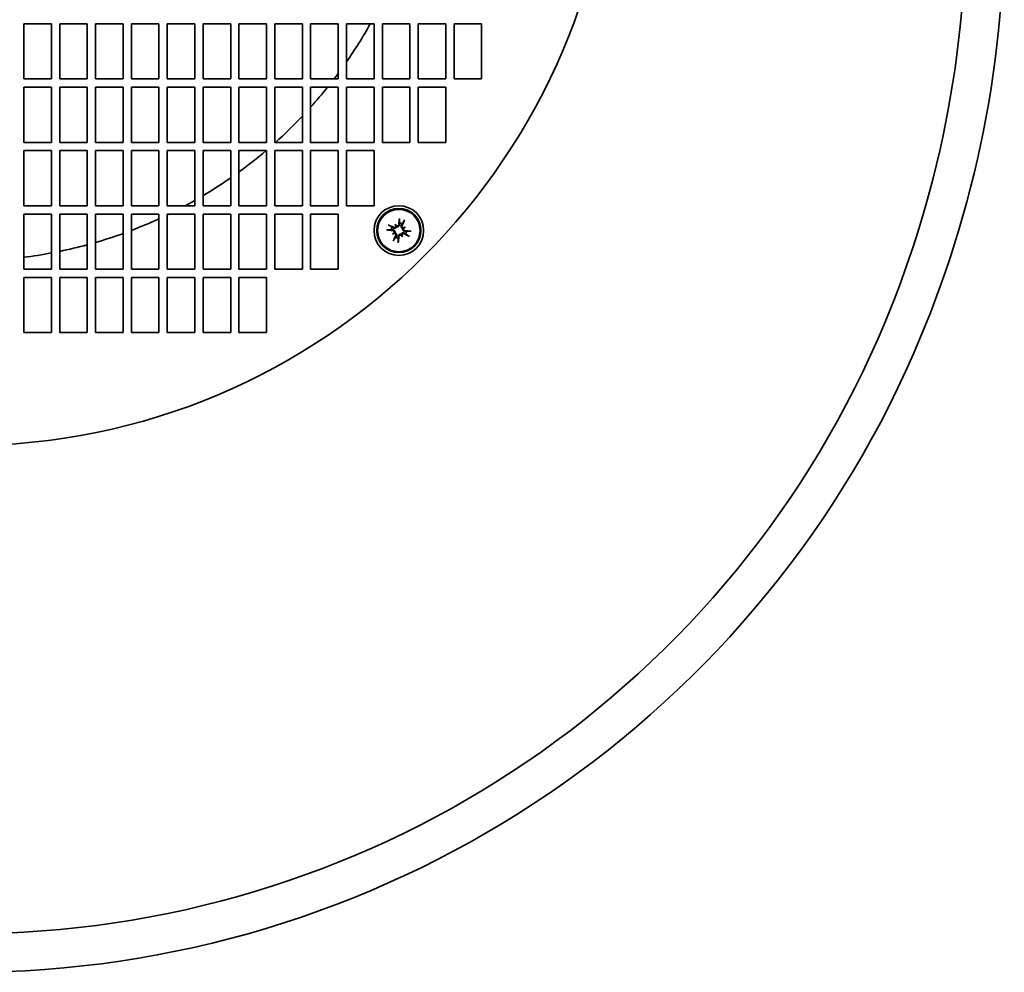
# Model space of a CAD drawing. Header units: millimetres. Extents: x 235 to 605, y 100 to 494.
# Tile 2 of 5: x 427 to 605, y 120 to 293. Entities that reach past the tile are written whole.
import ezdxf

# ---------------------------------------------------------------- set-up
doc = ezdxf.new("R2010")
doc.units = ezdxf.units.MM
doc.header["$LTSCALE"] = 2
doc.layers.add('Krawędzie widoczne(ISO)', color=7, linetype='Continuous', lineweight=35, true_color=0x262659)

msp = doc.modelspace()

# ---------------------------------------------------------------- linework, layer by layer
at = {"layer": 'Krawędzie widoczne(ISO)'}
for p, q in [((427.37, 282.39), (427.37, 292.39)), ((427.37, 292.39), (432.37, 292.39)), ((432.37, 292.39), (432.37, 282.39)), ((433.87, 282.39), (433.87, 292.39)), ((433.87, 292.39), (438.87, 292.39)), ((438.87, 292.39), (438.87, 282.39)), ((440.37, 282.39), (440.37, 292.39)), ((440.37, 292.39), (445.37, 292.39)), ((445.37, 292.39), (445.37, 282.39)), ((446.87, 282.39), (446.87, 292.39)), ((446.87, 292.39), (451.87, 292.39)), ((451.87, 292.39), (451.87, 282.39)), ((453.37, 282.39), (453.37, 292.39)), ((453.37, 292.39), (458.37, 292.39)), ((458.37, 292.39), (458.37, 282.39)), ((459.87, 282.39), (459.87, 292.39)), ((459.87, 292.39), (464.87, 292.39)), ((464.87, 292.39), (464.87, 282.39)), ((466.37, 282.39), (466.37, 292.39)), ((466.37, 292.39), (471.37, 292.39)), ((471.37, 292.39), (471.37, 282.39)), ((472.87, 282.39), (472.87, 292.39)), ((472.87, 292.39), (477.87, 292.39)), ((477.87, 292.39), (477.87, 282.39)), ((479.37, 282.39), (479.37, 292.39)), ((479.37, 292.39), (484.37, 292.39)), ((484.37, 292.39), (484.37, 282.39)), ((485.87, 282.39), (485.87, 292.39)), ((485.87, 292.39), (490.87, 292.39)), ((490.87, 292.39), (490.87, 282.39)), ((492.37, 282.39), (492.37, 292.39)), ((492.37, 292.39), (497.37, 292.39)), ((497.37, 292.39), (497.37, 282.39)), ((498.87, 282.39), (498.87, 292.39)), ((498.87, 292.39), (503.87, 292.39)), ((503.87, 292.39), (503.87, 282.39)), ((505.37, 282.39), (505.37, 292.39)), ((505.37, 292.39), (510.37, 292.39)), ((510.37, 292.39), (510.37, 282.39)), ((432.37, 282.39), (427.37, 282.39)), ((438.87, 282.39), (433.87, 282.39)), ((445.37, 282.39), (440.37, 282.39)), ((451.87, 282.39), (446.87, 282.39)), ((458.37, 282.39), (453.37, 282.39)), ((464.87, 282.39), (459.87, 282.39)), ((471.37, 282.39), (466.37, 282.39)), ((477.87, 282.39), (472.87, 282.39)), ((484.37, 282.39), (479.37, 282.39)), ((490.87, 282.39), (485.87, 282.39)), ((497.37, 282.39), (492.37, 282.39)), ((503.87, 282.39), (498.87, 282.39)), ((510.37, 282.39), (505.37, 282.39)), ((427.37, 270.89), (427.37, 280.89)), ((427.37, 280.89), (432.37, 280.89)), ((432.37, 280.89), (432.37, 270.89)), ((433.87, 270.89), (433.87, 280.89)), ((433.87, 280.89), (438.87, 280.89)), ((438.87, 280.89), (438.87, 270.89)), ((440.37, 270.89), (440.37, 280.89)), ((440.37, 280.89), (445.37, 280.89)), ((445.37, 280.89), (445.37, 270.89)), ((446.87, 270.89), (446.87, 280.89)), ((446.87, 280.89), (451.87, 280.89)), ((451.87, 280.89), (451.87, 270.89)), ((453.37, 270.89), (453.37, 280.89)), ((453.37, 280.89), (458.37, 280.89)), ((458.37, 280.89), (458.37, 270.89)), ((459.87, 270.89), (459.87, 280.89)), ((459.87, 280.89), (464.87, 280.89)), ((464.87, 280.89), (464.87, 270.89)), ((466.37, 270.89), (466.37, 280.89)), ((466.37, 280.89), (471.37, 280.89)), ((471.37, 280.89), (471.37, 270.89)), ((472.87, 270.89), (472.87, 280.89)), ((472.87, 280.89), (477.87, 280.89)), ((477.87, 280.89), (477.87, 270.89)), ((479.37, 270.89), (479.37, 280.89)), ((479.37, 280.89), (484.37, 280.89)), ((484.37, 280.89), (484.37, 270.89)), ((485.87, 270.89), (485.87, 280.89)), ((485.87, 280.89), (490.87, 280.89)), ((490.87, 280.89), (490.87, 270.89)), ((492.37, 270.89), (492.37, 280.89)), ((492.37, 280.89), (497.37, 280.89)), ((497.37, 280.89), (497.37, 270.89)), ((498.87, 270.89), (498.87, 280.89)), ((498.87, 280.89), (503.87, 280.89)), ((503.87, 280.89), (503.87, 270.89)), ((432.37, 270.89), (427.37, 270.89)), ((438.87, 270.89), (433.87, 270.89)), ((445.37, 270.89), (440.37, 270.89)), ((451.87, 270.89), (446.87, 270.89)), ((458.37, 270.89), (453.37, 270.89)), ((464.87, 270.89), (459.87, 270.89)), ((471.37, 270.89), (466.37, 270.89)), ((477.87, 270.89), (472.87, 270.89)), ((484.37, 270.89), (479.37, 270.89)), ((490.87, 270.89), (485.87, 270.89)), ((497.37, 270.89), (492.37, 270.89)), ((503.87, 270.89), (498.87, 270.89)), ((427.37, 259.39), (427.37, 269.39)), ((427.37, 269.39), (432.37, 269.39)), ((432.37, 269.39), (432.37, 259.39)), ((433.87, 259.39), (433.87, 269.39)), ((433.87, 269.39), (438.87, 269.39)), ((438.87, 269.39), (438.87, 259.39)), ((440.37, 259.39), (440.37, 269.39)), ((440.37, 269.39), (445.37, 269.39)), ((445.37, 269.39), (445.37, 259.39)), ((446.87, 259.39), (446.87, 269.39)), ((446.87, 269.39), (451.87, 269.39)), ((451.87, 269.39), (451.87, 259.39)), ((453.37, 259.39), (453.37, 269.39)), ((453.37, 269.39), (458.37, 269.39)), ((458.37, 269.39), (458.37, 259.39)), ((459.87, 259.39), (459.87, 269.39)), ((459.87, 269.39), (464.87, 269.39)), ((464.87, 269.39), (464.87, 259.39)), ((466.37, 259.39), (466.37, 269.39)), ((466.37, 269.39), (471.37, 269.39)), ((471.37, 269.39), (471.37, 259.39)), ((472.87, 259.39), (472.87, 269.39)), ((472.87, 269.39), (477.87, 269.39)), ((477.87, 269.39), (477.87, 259.39)), ((479.37, 259.39), (479.37, 269.39)), ((479.37, 269.39), (484.37, 269.39)), ((484.37, 269.39), (484.37, 259.39)), ((485.87, 259.39), (485.87, 269.39)), ((485.87, 269.39), (490.87, 269.39)), ((490.87, 269.39), (490.87, 259.39)), ((432.37, 259.39), (427.37, 259.39)), ((438.87, 259.39), (433.87, 259.39)), ((445.37, 259.39), (440.37, 259.39)), ((451.87, 259.39), (446.87, 259.39)), ((458.37, 259.39), (453.37, 259.39)), ((464.87, 259.39), (459.87, 259.39)), ((471.37, 259.39), (466.37, 259.39)), ((477.87, 259.39), (472.87, 259.39)), ((484.37, 259.39), (479.37, 259.39)), ((490.87, 259.39), (485.87, 259.39)), ((427.37, 247.89), (427.37, 257.89)), ((427.37, 257.89), (432.37, 257.89)), ((432.37, 257.89), (432.37, 247.89)), ((433.87, 247.89), (433.87, 257.89)), ((433.87, 257.89), (438.87, 257.89)), ((438.87, 257.89), (438.87, 247.89)), ((440.37, 247.89), (440.37, 257.89)), ((440.37, 257.89), (445.37, 257.89)), ((445.37, 257.89), (445.37, 247.89)), ((446.87, 247.89), (446.87, 257.89)), ((446.87, 257.89), (451.87, 257.89)), ((451.87, 257.89), (451.87, 247.89)), ((453.37, 247.89), (453.37, 257.89)), ((453.37, 257.89), (458.37, 257.89)), ((458.37, 257.89), (458.37, 247.89)), ((459.87, 247.89), (459.87, 257.89)), ((459.87, 257.89), (464.87, 257.89)), ((464.87, 257.89), (464.87, 247.89)), ((466.37, 247.89), (466.37, 257.89)), ((466.37, 257.89), (471.37, 257.89)), ((471.37, 257.89), (471.37, 247.89)), ((472.87, 247.89), (472.87, 257.89)), ((472.87, 257.89), (477.87, 257.89)), ((477.87, 257.89), (477.87, 247.89)), ((479.37, 247.89), (479.37, 257.89)), ((479.37, 257.89), (484.37, 257.89)), ((484.37, 257.89), (484.37, 247.89)), ((494.71, 256.05), (494.85, 255.8)), ((494.85, 255.8), (494.98, 255.57)), ((496.26, 255.4), (496.04, 255.28)), ((496.51, 255.55), (496.26, 255.4)), ((494.2, 254.25), (494.46, 254.39)), ((494.46, 254.39), (494.68, 254.52)), ((495.86, 254), (495.74, 254.22)), ((496.01, 253.74), (495.86, 254)), ((432.37, 247.89), (427.37, 247.89)), ((427.37, 236.39), (427.37, 246.39)), ((427.37, 246.39), (432.37, 246.39)), ((432.37, 246.39), (432.37, 236.39)), ((438.87, 247.89), (433.87, 247.89)), ((433.87, 236.39), (433.87, 246.39)), ((433.87, 246.39), (438.87, 246.39)), ((438.87, 246.39), (438.87, 236.39)), ((445.37, 247.89), (440.37, 247.89)), ((440.37, 236.39), (440.37, 246.39)), ((440.37, 246.39), (445.37, 246.39)), ((445.37, 246.39), (445.37, 236.39)), ((451.87, 247.89), (446.87, 247.89)), ((446.87, 236.39), (446.87, 246.39)), ((446.87, 246.39), (451.87, 246.39)), ((451.87, 246.39), (451.87, 236.39)), ((458.37, 247.89), (453.37, 247.89)), ((453.37, 236.39), (453.37, 246.39)), ((453.37, 246.39), (458.37, 246.39)), ((458.37, 246.39), (458.37, 236.39)), ((464.87, 247.89), (459.87, 247.89)), ((459.87, 236.39), (459.87, 246.39)), ((459.87, 246.39), (464.87, 246.39)), ((464.87, 246.39), (464.87, 236.39)), ((471.37, 247.89), (466.37, 247.89)), ((466.37, 236.39), (466.37, 246.39)), ((466.37, 246.39), (471.37, 246.39)), ((471.37, 246.39), (471.37, 236.39)), ((477.87, 247.89), (472.87, 247.89)), ((484.37, 247.89), (479.37, 247.89)), ((432.37, 236.39), (427.37, 236.39)), ((438.87, 236.39), (433.87, 236.39)), ((445.37, 236.39), (440.37, 236.39)), ((451.87, 236.39), (446.87, 236.39)), ((458.37, 236.39), (453.37, 236.39)), ((464.87, 236.39), (459.87, 236.39)), ((471.37, 236.39), (466.37, 236.39))]:
    msp.add_line(p, q, dxfattribs=at)
for centre, radius in [((416.87, 333.39), 117.5), ((495.36, 254.9), 4.5), ((495.36, 254.9), 4), ((495.36, 254.9), 3.84)]:
    msp.add_circle(centre, radius, dxfattribs=at)
for centre, radius, start, end in [((407.96, 311.41), 197.17, 336.4204, 25.4935), ((407.96, 311.41), 190.17, 336.4204, 25.4935), ((416.87, 333.39), 84, 325.2281, 330.7845), ((416.87, 333.39), 84, 322.6168, 323.4725), ((416.87, 333.39), 84, 318.0774, 321.3178), ((416.87, 333.39), 84, 311.9226, 316.568), ((416.87, 333.39), 84, 306.1063, 310.3676), ((416.87, 333.39), 84, 300.7908, 304.8499), ((416.87, 333.39), 84, 298.2425, 299.607), ((416.87, 333.39), 84, 295.755, 295.998), ((416.87, 333.39), 84, 290.9248, 294.6243), ((495.36, 254.9), 1.4, 154.7272, 173.8543), ((495.36, 254.9), 1.4, 64.7272, 83.8543), ((416.87, 333.39), 84, 286.246, 289.8334), ((495.36, 254.9), 1.4, 244.7272, 263.8543), ((495.36, 254.9), 1.4, 334.7272, 353.8543), ((416.87, 333.39), 84, 281.6762, 285.1831), ((416.87, 333.39), 84, 277.1808, 280.6334), ((417.34, 307.32), 179.93, 270, 336.4204), ((417.34, 307.32), 186.93, 270, 336.4204)]:
    msp.add_arc(centre, radius, start, end, dxfattribs=at)
for centre, major_axis, ratio, start_param, end_param in [((495.8, 254.86), (-0.6, -6.46), 0.087156, 4.364802, 4.542949), ((495.49, 257.03), (-0.019, -0.205), 0.087423, 4.369002, 5.824177), ((493.47, 255.9), (-0.185, 0.091), 0.087423, 3.600601, 5.055776), ((495.16, 254.5), (-5.82, 2.86), 0.087156, 4.881829, 5.059976), ((493.16, 253.39), (3.24, -4.72), 0.5, 1.731732, 1.803269), ((497.79, 255.99), (-2.34, 5.22), 0.5, 1.338324, 1.409861), ((494.59, 255.76), (-0.241, -0.108), 0.988452, 2.363331, 2.867585), ((495.02, 256), (-0.218, -0.149), 0.988452, 0.274008, 0.778262), ((494.96, 255.09), (2.86, 5.82), 0.087156, 4.881829, 5.059976), ((496.45, 252.46), (5.22, 2.34), 0.5, 1.338324, 1.409861), ((496.22, 255.66), (-0.108, 0.241), 0.988452, 2.363331, 2.867585), ((493.85, 257.1), (-4.72, -3.24), 0.5, 1.731732, 1.803269), ((496.46, 255.23), (-0.149, 0.218), 0.988452, 0.274008, 0.778262), ((496.36, 256.79), (0.091, 0.185), 0.087423, 3.600601, 5.055776), ((493.22, 255.03), (0.205, -0.019), 0.087423, 4.369002, 5.824177), ((495.4, 255.34), (6.46, -0.6), 0.087156, 4.364802, 4.542949), ((496.87, 252.7), (4.72, 3.24), 0.5, 1.731732, 1.803269), ((494.27, 257.33), (-5.22, -2.34), 0.5, 1.338324, 1.409861), ((495.76, 254.7), (-2.86, -5.82), 0.087156, 4.881829, 5.059976), ((494.25, 254.56), (0.149, -0.218), 0.988452, 0.274008, 0.778262), ((494.5, 254.13), (0.108, -0.241), 0.988452, 2.363331, 2.867585), ((494.91, 254.94), (0.6, 6.46), 0.087156, 4.364802, 4.542949), ((497.56, 256.41), (-3.24, 4.72), 0.5, 1.731732, 1.803269), ((495.69, 253.79), (0.218, 0.149), 0.988452, 0.274008, 0.778262), ((496.13, 254.04), (0.241, 0.108), 0.988452, 2.363331, 2.867585), ((492.93, 253.81), (2.34, -5.22), 0.5, 1.338324, 1.409861), ((495.55, 255.3), (5.82, -2.86), 0.087156, 4.881829, 5.059976), ((495.32, 254.45), (-6.46, 0.6), 0.087156, 4.364802, 4.542949), ((497.25, 253.89), (0.185, -0.091), 0.087423, 3.600601, 5.055776), ((497.5, 254.77), (-0.205, 0.019), 0.087423, 4.369002, 5.824177), ((494.35, 253.01), (-0.091, -0.185), 0.087423, 3.600601, 5.055776), ((495.23, 252.76), (0.019, 0.205), 0.087423, 4.369002, 5.824177)]:
    msp.add_ellipse(centre, major_axis=major_axis, ratio=ratio, start_param=start_param, end_param=end_param, dxfattribs=at)
for points, weights in [([(494.09, 255.5), (493.9, 255.63), (493.64, 255.83)], [1, 1.01529400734, 1.00328287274]), ([(494.36, 255.35), (494.24, 255.41), (494.09, 255.5)], [1.25770150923, 1.12995779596, 1]), ([(495.46, 256.85), (495.49, 256.52), (495.51, 256.29)], [1.00328287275, 1.01529400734, 1]), ([(495.51, 256.29), (495.5, 256.12), (495.49, 255.98)], [1, 1.12995779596, 1.25770150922]), ([(495.81, 255.9), (495.87, 256.01), (495.96, 256.16)], [1.25770150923, 1.12995779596, 1]), ([(495.96, 256.16), (496.1, 256.35), (496.29, 256.62)], [1, 1.01529400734, 1.00328287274]), ([(493.41, 255), (493.73, 255.03), (493.97, 255.05)], [1.00328287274, 1.01529400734, 1]), ([(493.97, 255.05), (494.14, 255.04), (494.27, 255.03)], [1, 1.12995779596, 1.25770150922]), ([(494.76, 253.63), (494.62, 253.44), (494.43, 253.18)], [1, 1.01529400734, 1.00328287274]), ([(494.91, 253.9), (494.84, 253.78), (494.76, 253.63)], [1.25770150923, 1.12995779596, 1]), ([(495.21, 253.51), (495.22, 253.68), (495.22, 253.81)], [1, 1.12995779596, 1.25770150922]), ([(495.25, 252.94), (495.23, 253.27), (495.21, 253.51)], [1.00328287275, 1.01529400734, 1]), ([(496.36, 254.45), (496.47, 254.38), (496.62, 254.3)], [1.25770150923, 1.12995779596, 1]), ([(496.75, 254.75), (496.58, 254.76), (496.44, 254.76)], [1, 1.12995779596, 1.25770150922]), ([(496.62, 254.3), (496.82, 254.16), (497.08, 253.97)], [1, 1.01529400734, 1.00328287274]), ([(497.31, 254.79), (496.99, 254.77), (496.75, 254.75)], [1.00328287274, 1.01529400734, 1])]:
    msp.add_rational_spline(points, weights, degree=2, dxfattribs=at)
for points, knots in [([(494.98, 255.57), (494.97, 255.55), (494.96, 255.53), (494.93, 255.47), (494.9, 255.44), (494.84, 255.38), (494.81, 255.36), (494.73, 255.32), (494.69, 255.31), (494.61, 255.29), (494.57, 255.29), (494.47, 255.3), (494.43, 255.31), (494.39, 255.33), (494.38, 255.34), (494.37, 255.34), (494.36, 255.35)], [-0.07174341, -0.07174341, -0.07174341, -0.07174341, -0.06470547, -0.06470547, -0.05258598, -0.05258598, -0.0404665, -0.0404665, -0.02834702, -0.02834702, -0.01417351, -0.01417351, 0, 0, 0, 0.00397094, 0.00397094, 0.00397094, 0.00397094]), ([(494.84, 255.67), (494.84, 255.67), (494.84, 255.67), (494.83, 255.63), (494.81, 255.59), (494.76, 255.53), (494.73, 255.51), (494.67, 255.47), (494.63, 255.46), (494.55, 255.45), (494.51, 255.45), (494.46, 255.47), (494.44, 255.47), (494.43, 255.48)], [-0.15827557, -0.15827557, -0.15827557, -0.15827557, -0.15765014, -0.15765014, -0.1466923, -0.1466923, -0.13573446, -0.13573446, -0.12469519, -0.12469519, -0.11365593, -0.11365593, -0.10828644, -0.10828644, -0.10828644, -0.10828644]), ([(495.35, 256), (495.34, 255.96), (495.33, 255.92), (495.3, 255.85), (495.27, 255.82), (495.21, 255.78), (495.18, 255.76), (495.1, 255.73), (495.06, 255.73), (495.01, 255.74), (494.99, 255.74), (494.97, 255.74)], [-0.18005785, -0.18005785, -0.18005785, -0.18005785, -0.1688907, -0.1688907, -0.15772354, -0.15772354, -0.14676432, -0.14676432, -0.1358051, -0.1358051, -0.13009133, -0.13009133, -0.13009133, -0.13009133]), ([(495.49, 255.98), (495.49, 255.97), (495.49, 255.96), (495.49, 255.91), (495.47, 255.86), (495.44, 255.78), (495.41, 255.74), (495.36, 255.68), (495.32, 255.65), (495.25, 255.61), (495.21, 255.59), (495.14, 255.57), (495.09, 255.57), (495.03, 255.57), (495, 255.57), (494.98, 255.57)], [-0.10914291, -0.10914291, -0.10914291, -0.10914291, -0.10517197, -0.10517197, -0.09099846, -0.09099846, -0.07682495, -0.07682495, -0.06470547, -0.06470547, -0.05258598, -0.05258598, -0.0404665, -0.0404665, -0.03342856, -0.03342856, -0.03342856, -0.03342856]), ([(496.04, 255.28), (496.01, 255.29), (495.99, 255.3), (495.93, 255.33), (495.9, 255.36), (495.84, 255.41), (495.82, 255.45), (495.78, 255.52), (495.77, 255.56), (495.75, 255.64), (495.75, 255.69), (495.76, 255.78), (495.78, 255.83), (495.79, 255.86), (495.8, 255.87), (495.8, 255.88), (495.81, 255.9)], [-0.07174341, -0.07174341, -0.07174341, -0.07174341, -0.06470547, -0.06470547, -0.05258598, -0.05258598, -0.0404665, -0.0404665, -0.02834702, -0.02834702, -0.01417351, -0.01417351, 0, 0, 0, 0.00397094, 0.00397094, 0.00397094, 0.00397094]), ([(496.13, 255.42), (496.13, 255.42), (496.13, 255.42), (496.09, 255.43), (496.05, 255.45), (495.99, 255.5), (495.97, 255.53), (495.93, 255.59), (495.92, 255.63), (495.91, 255.7), (495.91, 255.74), (495.93, 255.8), (495.93, 255.81), (495.94, 255.83)], [-0.15827539, -0.15827539, -0.15827539, -0.15827539, -0.15764996, -0.15764996, -0.14669212, -0.14669212, -0.13573428, -0.13573428, -0.12469501, -0.12469501, -0.11365575, -0.11365575, -0.10828626, -0.10828626, -0.10828626, -0.10828626]), ([(496.44, 254.76), (496.43, 254.76), (496.42, 254.76), (496.37, 254.77), (496.32, 254.78), (496.24, 254.82), (496.2, 254.85), (496.14, 254.9), (496.11, 254.93), (496.07, 255), (496.05, 255.04), (496.03, 255.12), (496.03, 255.16), (496.03, 255.23), (496.03, 255.25), (496.04, 255.28)], [-0.10914291, -0.10914291, -0.10914291, -0.10914291, -0.10517197, -0.10517197, -0.09099846, -0.09099846, -0.07682495, -0.07682495, -0.06470547, -0.06470547, -0.05258598, -0.05258598, -0.0404665, -0.0404665, -0.03342856, -0.03342856, -0.03342856, -0.03342856]), ([(496.46, 254.91), (496.42, 254.91), (496.38, 254.92), (496.31, 254.96), (496.28, 254.99), (496.24, 255.04), (496.22, 255.08), (496.19, 255.15), (496.19, 255.19), (496.2, 255.25), (496.2, 255.27), (496.21, 255.29)], [-0.1800581, -0.1800581, -0.1800581, -0.1800581, -0.16889095, -0.16889095, -0.15772379, -0.15772379, -0.14676457, -0.14676457, -0.13580535, -0.13580535, -0.13009158, -0.13009158, -0.13009158, -0.13009158]), ([(494.26, 254.89), (494.3, 254.88), (494.33, 254.87), (494.4, 254.84), (494.43, 254.81), (494.48, 254.75), (494.5, 254.72), (494.52, 254.64), (494.53, 254.6), (494.52, 254.55), (494.52, 254.53), (494.51, 254.51)], [-0.1800581, -0.1800581, -0.1800581, -0.1800581, -0.16889095, -0.16889095, -0.15772379, -0.15772379, -0.14676457, -0.14676457, -0.13580535, -0.13580535, -0.13009158, -0.13009158, -0.13009158, -0.13009158]), ([(494.27, 255.03), (494.28, 255.03), (494.3, 255.03), (494.35, 255.03), (494.39, 255.01), (494.48, 254.98), (494.52, 254.95), (494.58, 254.9), (494.6, 254.86), (494.65, 254.79), (494.67, 254.75), (494.69, 254.67), (494.69, 254.63), (494.69, 254.57), (494.69, 254.54), (494.68, 254.52)], [-0.10914291, -0.10914291, -0.10914291, -0.10914291, -0.10517197, -0.10517197, -0.09099846, -0.09099846, -0.07682495, -0.07682495, -0.06470547, -0.06470547, -0.05258598, -0.05258598, -0.0404665, -0.0404665, -0.03342856, -0.03342856, -0.03342856, -0.03342856]), ([(494.59, 254.38), (494.59, 254.38), (494.59, 254.38), (494.63, 254.37), (494.66, 254.35), (494.72, 254.3), (494.75, 254.27), (494.79, 254.21), (494.8, 254.17), (494.81, 254.09), (494.8, 254.05), (494.79, 254), (494.78, 253.98), (494.78, 253.97)], [-0.15827539, -0.15827539, -0.15827539, -0.15827539, -0.15764996, -0.15764996, -0.14669212, -0.14669212, -0.13573428, -0.13573428, -0.12469501, -0.12469501, -0.11365575, -0.11365575, -0.10828626, -0.10828626, -0.10828626, -0.10828626]), ([(494.68, 254.52), (494.7, 254.51), (494.73, 254.5), (494.78, 254.47), (494.82, 254.44), (494.87, 254.38), (494.9, 254.35), (494.94, 254.27), (494.95, 254.23), (494.96, 254.15), (494.97, 254.1), (494.95, 254.01), (494.94, 253.97), (494.92, 253.93), (494.92, 253.92), (494.91, 253.91), (494.91, 253.9)], [-0.07174341, -0.07174341, -0.07174341, -0.07174341, -0.06470547, -0.06470547, -0.05258598, -0.05258598, -0.0404665, -0.0404665, -0.02834702, -0.02834702, -0.01417351, -0.01417351, 0, 0, 0, 0.00397094, 0.00397094, 0.00397094, 0.00397094]), ([(495.22, 253.81), (495.22, 253.82), (495.22, 253.84), (495.23, 253.89), (495.24, 253.93), (495.28, 254.02), (495.31, 254.06), (495.36, 254.12), (495.39, 254.14), (495.46, 254.19), (495.5, 254.2), (495.58, 254.23), (495.62, 254.23), (495.69, 254.23), (495.72, 254.23), (495.74, 254.22)], [-0.10914291, -0.10914291, -0.10914291, -0.10914291, -0.10517197, -0.10517197, -0.09099846, -0.09099846, -0.07682495, -0.07682495, -0.06470547, -0.06470547, -0.05258598, -0.05258598, -0.0404665, -0.0404665, -0.03342856, -0.03342856, -0.03342856, -0.03342856]), ([(495.37, 253.8), (495.37, 253.84), (495.38, 253.87), (495.42, 253.94), (495.45, 253.97), (495.5, 254.02), (495.54, 254.04), (495.61, 254.06), (495.65, 254.07), (495.71, 254.06), (495.73, 254.06), (495.75, 254.05)], [0, 0, 0, 0, 0.01116716, 0.01116716, 0.02233431, 0.02233431, 0.03329353, 0.03329353, 0.04425275, 0.04425275, 0.04996652, 0.04996652, 0.04996652, 0.04996652]), ([(495.74, 254.22), (495.75, 254.24), (495.76, 254.27), (495.79, 254.32), (495.82, 254.36), (495.87, 254.41), (495.91, 254.44), (495.99, 254.48), (496.03, 254.49), (496.11, 254.5), (496.15, 254.5), (496.24, 254.49), (496.29, 254.48), (496.32, 254.46), (496.33, 254.46), (496.35, 254.45), (496.36, 254.45)], [-0.07174341, -0.07174341, -0.07174341, -0.07174341, -0.06470547, -0.06470547, -0.05258598, -0.05258598, -0.0404665, -0.0404665, -0.02834702, -0.02834702, -0.01417351, -0.01417351, 0, 0, 0, 0.00397094, 0.00397094, 0.00397094, 0.00397094]), ([(495.88, 254.13), (495.88, 254.13), (495.88, 254.13), (495.89, 254.17), (495.91, 254.2), (495.96, 254.26), (495.99, 254.29), (496.05, 254.32), (496.09, 254.34), (496.17, 254.35), (496.21, 254.34), (496.26, 254.33), (496.27, 254.32), (496.29, 254.32)], [-0.15827539, -0.15827539, -0.15827539, -0.15827539, -0.15764996, -0.15764996, -0.14669212, -0.14669212, -0.13573428, -0.13573428, -0.12469501, -0.12469501, -0.11365575, -0.11365575, -0.10828626, -0.10828626, -0.10828626, -0.10828626])]:
    msp.add_open_spline(points, degree=3, knots=knots, dxfattribs=at)

doc.saveas('drawing.dxf')
